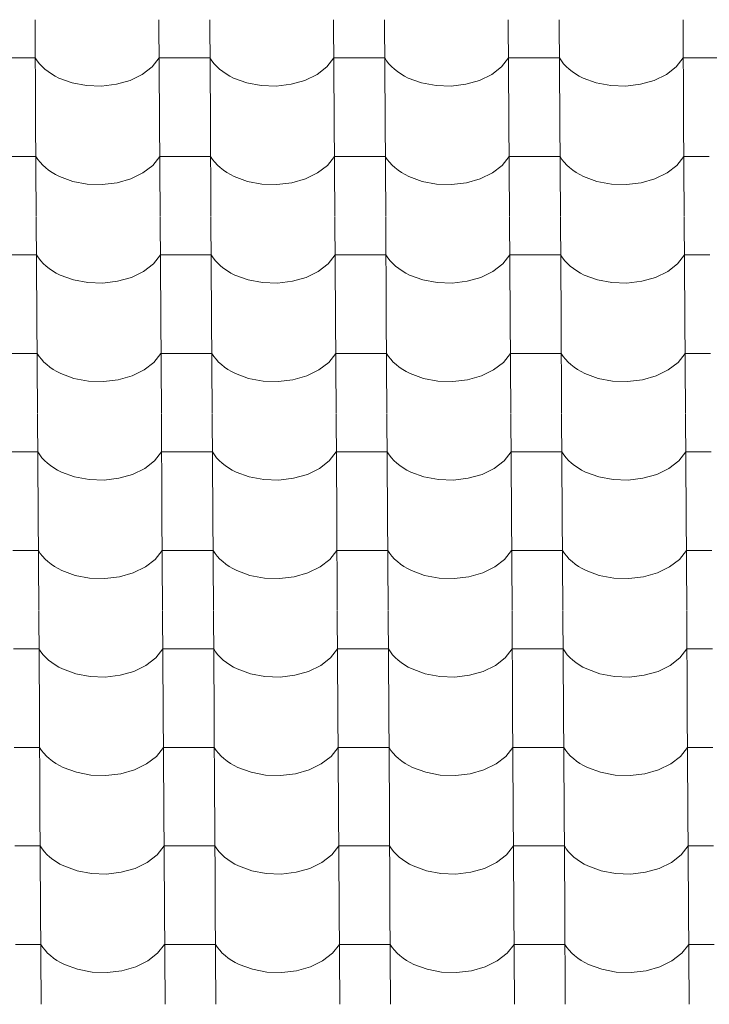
# Model space of a CAD drawing. Header units: millimetres. Extents: x -29001 to 109416, y -1251 to 13451.
# Tile 149 of 163: x -4459 to -3808, y 8102 to 9032. Entities that reach past the tile are written whole.
import ezdxf

# ---------------------------------------------------------------- set-up
doc = ezdxf.new("R2010")
doc.units = ezdxf.units.MM
doc.header["$MEASUREMENT"] = 0
doc.layers.add('POHLED JIŽNÍ_1_Konstrukce - nosné', color=7, linetype='Continuous')
doc.layers.add('POHLED JIŽNÍ_1_Nové_Výplně - Povrchové', color=7, linetype='Continuous')

# ---------------------------------------------------------------- blocks, each defined once
blk = doc.blocks.new('*X1', base_point=(-31394.74, -25864.88))
at = {"layer": 'POHLED JIŽNÍ_1_Nové_Výplně - Povrchové', "color": 21, "linetype": 'Continuous', "lineweight": 20, "true_color": 0xffaaaa}
for p, q in [((-4444.85, 9032.1), (-4444.28, 8939.43)), ((-4327.89, 9032.1), (-4327.31, 8939.43)), ((-4279.86, 9032.1), (-4279.28, 8939.43)), ((-4162.89, 9032.1), (-4162.31, 8939.43)), ((-4114.86, 9032.1), (-4114.28, 8939.43)), ((-3997.9, 9032.1), (-3997.32, 8939.43)), ((-3949.86, 9032.1), (-3949.28, 8939.43)), ((-3832.9, 9032.1), (-3832.32, 8939.43)), ((-4444.63, 8995.94), (-4468.65, 8995.94)), ((-4444.63, 8995.94), (-4442.79, 8993.15)), ((-4442.79, 8993.15), (-4440.65, 8990.45)), ((-4334.28, 8987.56), (-4327.67, 8995.94)), ((-4303.65, 8995.94), (-4327.67, 8995.94)), ((-4279.63, 8995.94), (-4303.65, 8995.94)), ((-4279.63, 8995.94), (-4277.79, 8993.15)), ((-4277.79, 8993.15), (-4275.65, 8990.45)), ((-4169.28, 8987.56), (-4162.67, 8995.94)), ((-4138.65, 8995.94), (-4162.67, 8995.94)), ((-4114.63, 8995.94), (-4138.65, 8995.94)), ((-4114.63, 8995.94), (-4112.79, 8993.15)), ((-4112.79, 8993.15), (-4110.65, 8990.45)), ((-4004.29, 8987.56), (-3997.67, 8995.94)), ((-3973.65, 8995.94), (-3997.67, 8995.94)), ((-3949.64, 8995.94), (-3973.65, 8995.94)), ((-3949.64, 8995.94), (-3947.79, 8993.15)), ((-3947.79, 8993.15), (-3945.66, 8990.45)), ((-3839.29, 8987.56), (-3832.67, 8995.94)), ((-3808.66, 8995.94), (-3832.67, 8995.94)), ((-3784.64, 8995.94), (-3808.66, 8995.94)), ((-4440.65, 8990.45), (-4438.23, 8987.87)), ((-4438.23, 8987.87), (-4435.53, 8985.4)), ((-4435.53, 8985.4), (-4432.57, 8983.08)), ((-4432.57, 8983.08), (-4429.38, 8980.9)), ((-4343.55, 8980.39), (-4334.28, 8987.56)), ((-4275.65, 8990.45), (-4273.23, 8987.87)), ((-4273.23, 8987.87), (-4270.53, 8985.4)), ((-4270.53, 8985.4), (-4267.58, 8983.08)), ((-4267.58, 8983.08), (-4264.38, 8980.9)), ((-4178.55, 8980.39), (-4169.28, 8987.56)), ((-4110.65, 8990.45), (-4108.23, 8987.87)), ((-4108.23, 8987.87), (-4105.53, 8985.4)), ((-4105.53, 8985.4), (-4102.58, 8983.08)), ((-4102.58, 8983.08), (-4099.38, 8980.9)), ((-4013.55, 8980.39), (-4004.29, 8987.56)), ((-3945.66, 8990.45), (-3943.23, 8987.87)), ((-3943.23, 8987.87), (-3940.54, 8985.4)), ((-3940.54, 8985.4), (-3937.58, 8983.08)), ((-3937.58, 8983.08), (-3934.38, 8980.9)), ((-3848.55, 8980.39), (-3839.29, 8987.56)), ((-4429.38, 8980.9), (-4425.95, 8978.88)), ((-4425.95, 8978.88), (-4422.32, 8977.03)), ((-4422.32, 8977.03), (-4409.85, 8972.46)), ((-4409.85, 8972.46), (-4396.17, 8969.87)), ((-4368.02, 8971.07), (-4354.99, 8974.8)), ((-4354.99, 8974.8), (-4343.55, 8980.39)), ((-4264.38, 8980.9), (-4260.95, 8978.88)), ((-4260.95, 8978.88), (-4257.32, 8977.03)), ((-4257.32, 8977.03), (-4244.85, 8972.46)), ((-4244.85, 8972.46), (-4231.17, 8969.87)), ((-4203.03, 8971.07), (-4189.99, 8974.8)), ((-4189.99, 8974.8), (-4178.55, 8980.39)), ((-4099.38, 8980.9), (-4095.96, 8978.88)), ((-4095.96, 8978.88), (-4092.32, 8977.03)), ((-4092.32, 8977.03), (-4079.85, 8972.46)), ((-4079.85, 8972.46), (-4066.18, 8969.87)), ((-4038.03, 8971.07), (-4024.99, 8974.8)), ((-4024.99, 8974.8), (-4013.55, 8980.39)), ((-3934.38, 8980.9), (-3930.96, 8978.88)), ((-3930.96, 8978.88), (-3927.33, 8977.03)), ((-3927.33, 8977.03), (-3914.85, 8972.46)), ((-3914.85, 8972.46), (-3901.18, 8969.87)), ((-3873.03, 8971.07), (-3860, 8974.8)), ((-3860, 8974.8), (-3848.55, 8980.39)), ((-4396.17, 8969.87), (-4381.99, 8969.4)), ((-4381.99, 8969.4), (-4368.02, 8971.07)), ((-4231.17, 8969.87), (-4216.99, 8969.4)), ((-4216.99, 8969.4), (-4203.03, 8971.07)), ((-4066.18, 8969.87), (-4051.99, 8969.4)), ((-4051.99, 8969.4), (-4038.03, 8971.07)), ((-3901.18, 8969.87), (-3887, 8969.4)), ((-3887, 8969.4), (-3873.03, 8971.07)), ((-4444.27, 8939.09), (-4443.69, 8846.42)), ((-4327.31, 8939.09), (-4326.73, 8846.42)), ((-4279.28, 8939.09), (-4278.7, 8846.42)), ((-4162.31, 8939.09), (-4161.73, 8846.42)), ((-4114.28, 8939.09), (-4113.7, 8846.42)), ((-3997.32, 8939.09), (-3996.74, 8846.42)), ((-3949.28, 8939.09), (-3948.7, 8846.42)), ((-3832.32, 8939.09), (-3831.74, 8846.42)), ((-4444.05, 8902.93), (-4468.06, 8902.93)), ((-4444.05, 8902.93), (-4442.21, 8900.14)), ((-4442.21, 8900.14), (-4440.07, 8897.45)), ((-4333.7, 8894.55), (-4327.08, 8902.93)), ((-4303.07, 8902.93), (-4327.08, 8902.93)), ((-4279.05, 8902.93), (-4303.07, 8902.93)), ((-4279.05, 8902.93), (-4277.21, 8900.14)), ((-4277.21, 8900.14), (-4275.07, 8897.45)), ((-4168.7, 8894.55), (-4162.09, 8902.93)), ((-4138.07, 8902.93), (-4162.09, 8902.93)), ((-4114.05, 8902.93), (-4138.07, 8902.93)), ((-4114.05, 8902.93), (-4112.21, 8900.14)), ((-4112.21, 8900.14), (-4110.07, 8897.45)), ((-4003.7, 8894.55), (-3997.09, 8902.93)), ((-3973.07, 8902.93), (-3997.09, 8902.93)), ((-3949.05, 8902.93), (-3973.07, 8902.93)), ((-3949.05, 8902.93), (-3947.21, 8900.14)), ((-3947.21, 8900.14), (-3945.08, 8897.45)), ((-3838.71, 8894.55), (-3832.09, 8902.93)), ((-3808.07, 8902.93), (-3832.09, 8902.93)), ((-4440.07, 8897.45), (-4437.64, 8894.86)), ((-4437.64, 8894.86), (-4434.95, 8892.39)), ((-4434.95, 8892.39), (-4431.99, 8890.07)), ((-4431.99, 8890.07), (-4428.79, 8887.89)), ((-4342.96, 8887.38), (-4333.7, 8894.55)), ((-4275.07, 8897.45), (-4272.65, 8894.86)), ((-4272.65, 8894.86), (-4269.95, 8892.39)), ((-4269.95, 8892.39), (-4266.99, 8890.07)), ((-4266.99, 8890.07), (-4263.8, 8887.89)), ((-4177.97, 8887.38), (-4168.7, 8894.55)), ((-4110.07, 8897.45), (-4107.65, 8894.86)), ((-4107.65, 8894.86), (-4104.95, 8892.39)), ((-4104.95, 8892.39), (-4102, 8890.07)), ((-4102, 8890.07), (-4098.8, 8887.89)), ((-4012.97, 8887.38), (-4003.7, 8894.55)), ((-3945.08, 8897.45), (-3942.65, 8894.86)), ((-3942.65, 8894.86), (-3939.96, 8892.39)), ((-3939.96, 8892.39), (-3937, 8890.07)), ((-3937, 8890.07), (-3933.8, 8887.89)), ((-3847.97, 8887.38), (-3838.71, 8894.55)), ((-4428.79, 8887.89), (-4425.37, 8885.87)), ((-4425.37, 8885.87), (-4421.74, 8884.02)), ((-4421.74, 8884.02), (-4409.26, 8879.45)), ((-4409.26, 8879.45), (-4395.59, 8876.86)), ((-4367.44, 8878.06), (-4354.41, 8881.79)), ((-4354.41, 8881.79), (-4342.96, 8887.38)), ((-4263.8, 8887.89), (-4260.37, 8885.87)), ((-4260.37, 8885.87), (-4256.74, 8884.02)), ((-4256.74, 8884.02), (-4244.27, 8879.45)), ((-4244.27, 8879.45), (-4230.59, 8876.86)), ((-4202.45, 8878.06), (-4189.41, 8881.79)), ((-4189.41, 8881.79), (-4177.97, 8887.38)), ((-4098.8, 8887.89), (-4095.37, 8885.87)), ((-4095.37, 8885.87), (-4091.74, 8884.02)), ((-4091.74, 8884.02), (-4079.27, 8879.45)), ((-4079.27, 8879.45), (-4065.59, 8876.86)), ((-4037.45, 8878.06), (-4024.41, 8881.79)), ((-4024.41, 8881.79), (-4012.97, 8887.38)), ((-3933.8, 8887.89), (-3930.38, 8885.87)), ((-3930.38, 8885.87), (-3926.74, 8884.02)), ((-3926.74, 8884.02), (-3914.27, 8879.45)), ((-3914.27, 8879.45), (-3900.6, 8876.86)), ((-3872.45, 8878.06), (-3859.41, 8881.79)), ((-3859.41, 8881.79), (-3847.97, 8887.38)), ((-4395.59, 8876.86), (-4381.41, 8876.39)), ((-4381.41, 8876.39), (-4367.44, 8878.06)), ((-4230.59, 8876.86), (-4216.41, 8876.39)), ((-4216.41, 8876.39), (-4202.45, 8878.06)), ((-4065.59, 8876.86), (-4051.41, 8876.39)), ((-4051.41, 8876.39), (-4037.45, 8878.06)), ((-3900.6, 8876.86), (-3886.41, 8876.39)), ((-3886.41, 8876.39), (-3872.45, 8878.06)), ((-4443.69, 8846.08), (-4443.11, 8753.41)), ((-4326.73, 8846.08), (-4326.15, 8753.41)), ((-4278.69, 8846.08), (-4278.11, 8753.41)), ((-4161.73, 8846.08), (-4161.15, 8753.41)), ((-4113.7, 8846.08), (-4113.12, 8753.41)), ((-3996.73, 8846.08), (-3996.15, 8753.41)), ((-3948.7, 8846.08), (-3948.12, 8753.41)), ((-3831.74, 8846.08), (-3831.16, 8753.41)), ((-4443.47, 8809.93), (-4467.48, 8809.93)), ((-4443.47, 8809.93), (-4441.62, 8807.13)), ((-4441.62, 8807.13), (-4439.49, 8804.44)), ((-4333.12, 8801.54), (-4326.5, 8809.93)), ((-4302.49, 8809.93), (-4326.5, 8809.93)), ((-4278.47, 8809.93), (-4302.49, 8809.93)), ((-4278.47, 8809.93), (-4276.63, 8807.13)), ((-4276.63, 8807.13), (-4274.49, 8804.44)), ((-4168.12, 8801.54), (-4161.51, 8809.93)), ((-4137.49, 8809.93), (-4161.51, 8809.93)), ((-4113.47, 8809.93), (-4137.49, 8809.93)), ((-4113.47, 8809.93), (-4111.63, 8807.13)), ((-4111.63, 8807.13), (-4109.49, 8804.44)), ((-4003.12, 8801.54), (-3996.51, 8809.93)), ((-3972.49, 8809.93), (-3996.51, 8809.93)), ((-3948.47, 8809.93), (-3972.49, 8809.93)), ((-3948.47, 8809.93), (-3946.63, 8807.13)), ((-3946.63, 8807.13), (-3944.49, 8804.44)), ((-3838.13, 8801.54), (-3831.51, 8809.93)), ((-3807.49, 8809.93), (-3831.51, 8809.93)), ((-4439.49, 8804.44), (-4437.06, 8801.85)), ((-4437.06, 8801.85), (-4434.37, 8799.39)), ((-4434.37, 8799.39), (-4431.41, 8797.06)), ((-4431.41, 8797.06), (-4428.21, 8794.88)), ((-4342.38, 8794.37), (-4333.12, 8801.54)), ((-4274.49, 8804.44), (-4272.06, 8801.85)), ((-4272.06, 8801.85), (-4269.37, 8799.39)), ((-4269.37, 8799.39), (-4266.41, 8797.06)), ((-4266.41, 8797.06), (-4263.21, 8794.88)), ((-4177.39, 8794.37), (-4168.12, 8801.54)), ((-4109.49, 8804.44), (-4107.07, 8801.85)), ((-4107.07, 8801.85), (-4104.37, 8799.39)), ((-4104.37, 8799.39), (-4101.42, 8797.06)), ((-4101.42, 8797.06), (-4098.22, 8794.88)), ((-4012.39, 8794.37), (-4003.12, 8801.54)), ((-3944.49, 8804.44), (-3942.07, 8801.85)), ((-3942.07, 8801.85), (-3939.37, 8799.39)), ((-3939.37, 8799.39), (-3936.42, 8797.06)), ((-3936.42, 8797.06), (-3933.22, 8794.88)), ((-3847.39, 8794.37), (-3838.13, 8801.54)), ((-4428.21, 8794.88), (-4424.79, 8792.86)), ((-4424.79, 8792.86), (-4421.15, 8791.01)), ((-4421.15, 8791.01), (-4408.68, 8786.44)), ((-4408.68, 8786.44), (-4395.01, 8783.85)), ((-4366.86, 8785.05), (-4353.83, 8788.78)), ((-4353.83, 8788.78), (-4342.38, 8794.37)), ((-4263.21, 8794.88), (-4259.79, 8792.86)), ((-4259.79, 8792.86), (-4256.16, 8791.01)), ((-4256.16, 8791.01), (-4243.69, 8786.44)), ((-4243.69, 8786.44), (-4230.01, 8783.85)), ((-4201.86, 8785.05), (-4188.83, 8788.78)), ((-4188.83, 8788.78), (-4177.39, 8794.37)), ((-4098.22, 8794.88), (-4094.79, 8792.86)), ((-4094.79, 8792.86), (-4091.16, 8791.01)), ((-4091.16, 8791.01), (-4078.69, 8786.44)), ((-4078.69, 8786.44), (-4065.01, 8783.85)), ((-4036.87, 8785.05), (-4023.83, 8788.78)), ((-4023.83, 8788.78), (-4012.39, 8794.37)), ((-3933.22, 8794.88), (-3929.8, 8792.86)), ((-3929.8, 8792.86), (-3926.16, 8791.01)), ((-3926.16, 8791.01), (-3913.69, 8786.44)), ((-3913.69, 8786.44), (-3900.01, 8783.85)), ((-3871.87, 8785.05), (-3858.83, 8788.78)), ((-3858.83, 8788.78), (-3847.39, 8794.37)), ((-4395.01, 8783.85), (-4380.83, 8783.38)), ((-4380.83, 8783.38), (-4366.86, 8785.05)), ((-4230.01, 8783.85), (-4215.83, 8783.38)), ((-4215.83, 8783.38), (-4201.86, 8785.05)), ((-4065.01, 8783.85), (-4050.83, 8783.38)), ((-4050.83, 8783.38), (-4036.87, 8785.05)), ((-3900.01, 8783.85), (-3885.83, 8783.38)), ((-3885.83, 8783.38), (-3871.87, 8785.05)), ((-4443.11, 8753.07), (-4442.53, 8660.4)), ((-4326.15, 8753.07), (-4325.57, 8660.4)), ((-4278.11, 8753.07), (-4277.53, 8660.4)), ((-4161.15, 8753.07), (-4160.57, 8660.4)), ((-4113.12, 8753.07), (-4112.54, 8660.4)), ((-3996.15, 8753.07), (-3995.57, 8660.4)), ((-3948.12, 8753.07), (-3947.54, 8660.4)), ((-3831.15, 8753.07), (-3830.58, 8660.4)), ((-4442.88, 8716.92), (-4466.9, 8716.92)), ((-4442.88, 8716.92), (-4441.04, 8714.12)), ((-4441.04, 8714.12), (-4438.9, 8711.43)), ((-4332.54, 8708.53), (-4325.92, 8716.92)), ((-4301.9, 8716.92), (-4325.92, 8716.92)), ((-4277.89, 8716.92), (-4301.9, 8716.92)), ((-4277.89, 8716.92), (-4276.05, 8714.12)), ((-4276.05, 8714.12), (-4273.91, 8711.43)), ((-4167.54, 8708.53), (-4160.92, 8716.92)), ((-4136.91, 8716.92), (-4160.92, 8716.92)), ((-4112.89, 8716.92), (-4136.91, 8716.92)), ((-4112.89, 8716.92), (-4111.05, 8714.12)), ((-4111.05, 8714.12), (-4108.91, 8711.43)), ((-4002.54, 8708.53), (-3995.93, 8716.92)), ((-3971.91, 8716.92), (-3995.93, 8716.92)), ((-3947.89, 8716.92), (-3971.91, 8716.92)), ((-3947.89, 8716.92), (-3946.05, 8714.12)), ((-3946.05, 8714.12), (-3943.91, 8711.43)), ((-3837.54, 8708.53), (-3830.93, 8716.92)), ((-3806.91, 8716.92), (-3830.93, 8716.92)), ((-4438.9, 8711.43), (-4436.48, 8708.84)), ((-4436.48, 8708.84), (-4433.78, 8706.38)), ((-4433.78, 8706.38), (-4430.83, 8704.05)), ((-4430.83, 8704.05), (-4427.63, 8701.87)), ((-4341.8, 8701.36), (-4332.54, 8708.53)), ((-4273.91, 8711.43), (-4271.48, 8708.84)), ((-4271.48, 8708.84), (-4268.79, 8706.38)), ((-4268.79, 8706.38), (-4265.83, 8704.05)), ((-4265.83, 8704.05), (-4262.63, 8701.87)), ((-4176.8, 8701.36), (-4167.54, 8708.53)), ((-4108.91, 8711.43), (-4106.49, 8708.84)), ((-4106.49, 8708.84), (-4103.79, 8706.38)), ((-4103.79, 8706.38), (-4100.83, 8704.05)), ((-4100.83, 8704.05), (-4097.64, 8701.87)), ((-4011.81, 8701.36), (-4002.54, 8708.53)), ((-3943.91, 8711.43), (-3941.49, 8708.84)), ((-3941.49, 8708.84), (-3938.79, 8706.38)), ((-3938.79, 8706.38), (-3935.84, 8704.05)), ((-3935.84, 8704.05), (-3932.64, 8701.87)), ((-3846.81, 8701.36), (-3837.54, 8708.53)), ((-4427.63, 8701.87), (-4424.21, 8699.85)), ((-4424.21, 8699.85), (-4420.57, 8698)), ((-4420.57, 8698), (-4408.1, 8693.43)), ((-4408.1, 8693.43), (-4394.43, 8690.84)), ((-4366.28, 8692.04), (-4353.24, 8695.77)), ((-4353.24, 8695.77), (-4341.8, 8701.36)), ((-4262.63, 8701.87), (-4259.21, 8699.85)), ((-4259.21, 8699.85), (-4255.58, 8698)), ((-4255.58, 8698), (-4243.1, 8693.43)), ((-4243.1, 8693.43), (-4229.43, 8690.84)), ((-4201.28, 8692.04), (-4188.25, 8695.77)), ((-4188.25, 8695.77), (-4176.8, 8701.36)), ((-4097.64, 8701.87), (-4094.21, 8699.85)), ((-4094.21, 8699.85), (-4090.58, 8698)), ((-4090.58, 8698), (-4078.11, 8693.43)), ((-4078.11, 8693.43), (-4064.43, 8690.84)), ((-4036.28, 8692.04), (-4023.25, 8695.77)), ((-4023.25, 8695.77), (-4011.81, 8701.36)), ((-3932.64, 8701.87), (-3929.21, 8699.85)), ((-3929.21, 8699.85), (-3925.58, 8698)), ((-3925.58, 8698), (-3913.11, 8693.43)), ((-3913.11, 8693.43), (-3899.43, 8690.84)), ((-3871.29, 8692.04), (-3858.25, 8695.77)), ((-3858.25, 8695.77), (-3846.81, 8701.36)), ((-4394.43, 8690.84), (-4380.24, 8690.37)), ((-4380.24, 8690.37), (-4366.28, 8692.04)), ((-4229.43, 8690.84), (-4215.25, 8690.37)), ((-4215.25, 8690.37), (-4201.28, 8692.04)), ((-4064.43, 8690.84), (-4050.25, 8690.37)), ((-4050.25, 8690.37), (-4036.28, 8692.04)), ((-3899.43, 8690.84), (-3885.25, 8690.37)), ((-3885.25, 8690.37), (-3871.29, 8692.04)), ((-4442.53, 8660.06), (-4441.95, 8567.39)), ((-4325.57, 8660.06), (-4324.99, 8567.39)), ((-4277.53, 8660.06), (-4276.95, 8567.39)), ((-4160.57, 8660.06), (-4159.99, 8567.39)), ((-4112.53, 8660.06), (-4111.95, 8567.39)), ((-3995.57, 8660.06), (-3994.99, 8567.39)), ((-3947.54, 8660.06), (-3946.96, 8567.39)), ((-3830.57, 8660.06), (-3829.99, 8567.39)), ((-4442.3, 8623.91), (-4466.32, 8623.91)), ((-4442.3, 8623.91), (-4440.46, 8621.11)), ((-4440.46, 8621.11), (-4438.32, 8618.42)), ((-4331.96, 8615.52), (-4325.34, 8623.91)), ((-4301.32, 8623.91), (-4325.34, 8623.91)), ((-4277.31, 8623.91), (-4301.32, 8623.91)), ((-4277.31, 8623.91), (-4275.46, 8621.11)), ((-4275.46, 8621.11), (-4273.33, 8618.42)), ((-4166.96, 8615.52), (-4160.34, 8623.91)), ((-4136.32, 8623.91), (-4160.34, 8623.91)), ((-4112.31, 8623.91), (-4136.32, 8623.91)), ((-4112.31, 8623.91), (-4110.47, 8621.11)), ((-4110.47, 8621.11), (-4108.33, 8618.42)), ((-4001.96, 8615.52), (-3995.34, 8623.91)), ((-3971.33, 8623.91), (-3995.34, 8623.91)), ((-3947.31, 8623.91), (-3971.33, 8623.91)), ((-3947.31, 8623.91), (-3945.47, 8621.11)), ((-3945.47, 8621.11), (-3943.33, 8618.42)), ((-3836.96, 8615.52), (-3830.35, 8623.91)), ((-3806.33, 8623.91), (-3830.35, 8623.91)), ((-4438.32, 8618.42), (-4435.9, 8615.83)), ((-4435.9, 8615.83), (-4433.2, 8613.37)), ((-4433.2, 8613.37), (-4430.25, 8611.04)), ((-4430.25, 8611.04), (-4427.05, 8608.86)), ((-4341.22, 8608.35), (-4331.96, 8615.52)), ((-4273.33, 8618.42), (-4270.9, 8615.83)), ((-4270.9, 8615.83), (-4268.21, 8613.37)), ((-4268.21, 8613.37), (-4265.25, 8611.04)), ((-4265.25, 8611.04), (-4262.05, 8608.86)), ((-4176.22, 8608.35), (-4166.96, 8615.52)), ((-4108.33, 8618.42), (-4105.9, 8615.83)), ((-4105.9, 8615.83), (-4103.21, 8613.37)), ((-4103.21, 8613.37), (-4100.25, 8611.04)), ((-4100.25, 8611.04), (-4097.05, 8608.86)), ((-4011.23, 8608.35), (-4001.96, 8615.52)), ((-3943.33, 8618.42), (-3940.91, 8615.83)), ((-3940.91, 8615.83), (-3938.21, 8613.37)), ((-3938.21, 8613.37), (-3935.26, 8611.04)), ((-3935.26, 8611.04), (-3932.06, 8608.86)), ((-3846.23, 8608.35), (-3836.96, 8615.52)), ((-4427.05, 8608.86), (-4423.62, 8606.84)), ((-4423.62, 8606.84), (-4419.99, 8604.99)), ((-4419.99, 8604.99), (-4407.52, 8600.42)), ((-4407.52, 8600.42), (-4393.84, 8597.84)), ((-4365.7, 8599.03), (-4352.66, 8602.76)), ((-4352.66, 8602.76), (-4341.22, 8608.35)), ((-4262.05, 8608.86), (-4258.63, 8606.84)), ((-4258.63, 8606.84), (-4254.99, 8604.99)), ((-4254.99, 8604.99), (-4242.52, 8600.42)), ((-4242.52, 8600.42), (-4228.85, 8597.84)), ((-4200.7, 8599.03), (-4187.66, 8602.76)), ((-4187.66, 8602.76), (-4176.22, 8608.35)), ((-4097.05, 8608.86), (-4093.63, 8606.84)), ((-4093.63, 8606.84), (-4090, 8604.99)), ((-4090, 8604.99), (-4077.52, 8600.42)), ((-4077.52, 8600.42), (-4063.85, 8597.84)), ((-4035.7, 8599.03), (-4022.67, 8602.76)), ((-4022.67, 8602.76), (-4011.23, 8608.35)), ((-3932.06, 8608.86), (-3928.63, 8606.84)), ((-3928.63, 8606.84), (-3925, 8604.99)), ((-3925, 8604.99), (-3912.53, 8600.42)), ((-3912.53, 8600.42), (-3898.85, 8597.84)), ((-3870.71, 8599.03), (-3857.67, 8602.76)), ((-3857.67, 8602.76), (-3846.23, 8608.35)), ((-4393.84, 8597.84), (-4379.66, 8597.36)), ((-4379.66, 8597.36), (-4365.7, 8599.03)), ((-4228.85, 8597.84), (-4214.67, 8597.36)), ((-4214.67, 8597.36), (-4200.7, 8599.03)), ((-4063.85, 8597.84), (-4049.67, 8597.36)), ((-4049.67, 8597.36), (-4035.7, 8599.03)), ((-3898.85, 8597.84), (-3884.67, 8597.36)), ((-3884.67, 8597.36), (-3870.71, 8599.03)), ((-4441.95, 8567.05), (-4441.37, 8474.38)), ((-4324.98, 8567.05), (-4324.4, 8474.38)), ((-4276.95, 8567.05), (-4276.37, 8474.38)), ((-4159.99, 8567.05), (-4159.41, 8474.38)), ((-4111.95, 8567.05), (-4111.37, 8474.38)), ((-3994.99, 8567.05), (-3994.41, 8474.38)), ((-3946.95, 8567.05), (-3946.38, 8474.38)), ((-3829.99, 8567.05), (-3829.41, 8474.38)), ((-4441.72, 8530.9), (-4465.74, 8530.9)), ((-4441.72, 8530.9), (-4439.88, 8528.11)), ((-4439.88, 8528.11), (-4437.74, 8525.41)), ((-4331.37, 8522.51), (-4324.76, 8530.9)), ((-4300.74, 8530.9), (-4324.76, 8530.9)), ((-4276.72, 8530.9), (-4300.74, 8530.9)), ((-4276.72, 8530.9), (-4274.88, 8528.11)), ((-4274.88, 8528.11), (-4272.74, 8525.41)), ((-4166.38, 8522.51), (-4159.76, 8530.9)), ((-4135.74, 8530.9), (-4159.76, 8530.9)), ((-4111.73, 8530.9), (-4135.74, 8530.9)), ((-4111.73, 8530.9), (-4109.88, 8528.11)), ((-4109.88, 8528.11), (-4107.75, 8525.41)), ((-4001.38, 8522.51), (-3994.76, 8530.9)), ((-3970.75, 8530.9), (-3994.76, 8530.9)), ((-3946.73, 8530.9), (-3970.75, 8530.9)), ((-3946.73, 8530.9), (-3944.89, 8528.11)), ((-3944.89, 8528.11), (-3942.75, 8525.41)), ((-3836.38, 8522.51), (-3829.77, 8530.9)), ((-3805.75, 8530.9), (-3829.77, 8530.9)), ((-4437.74, 8525.41), (-4435.32, 8522.82)), ((-4435.32, 8522.82), (-4432.62, 8520.36)), ((-4432.62, 8520.36), (-4429.67, 8518.03)), ((-4429.67, 8518.03), (-4426.47, 8515.85)), ((-4340.64, 8515.34), (-4331.37, 8522.51)), ((-4272.74, 8525.41), (-4270.32, 8522.82)), ((-4270.32, 8522.82), (-4267.62, 8520.36)), ((-4267.62, 8520.36), (-4264.67, 8518.03)), ((-4264.67, 8518.03), (-4261.47, 8515.85)), ((-4175.64, 8515.34), (-4166.38, 8522.51)), ((-4107.75, 8525.41), (-4105.32, 8522.82)), ((-4105.32, 8522.82), (-4102.63, 8520.36)), ((-4102.63, 8520.36), (-4099.67, 8518.03)), ((-4099.67, 8518.03), (-4096.47, 8515.85)), ((-4010.64, 8515.34), (-4001.38, 8522.51)), ((-3942.75, 8525.41), (-3940.33, 8522.82)), ((-3940.33, 8522.82), (-3937.63, 8520.36)), ((-3937.63, 8520.36), (-3934.67, 8518.03)), ((-3934.67, 8518.03), (-3931.48, 8515.85)), ((-3845.65, 8515.34), (-3836.38, 8522.51)), ((-4426.47, 8515.85), (-4423.04, 8513.83)), ((-4423.04, 8513.83), (-4419.41, 8511.99)), ((-4419.41, 8511.99), (-4406.94, 8507.41)), ((-4406.94, 8507.41), (-4393.26, 8504.83)), ((-4365.12, 8506.02), (-4352.08, 8509.75)), ((-4352.08, 8509.75), (-4340.64, 8515.34)), ((-4261.47, 8515.85), (-4258.05, 8513.83)), ((-4258.05, 8513.83), (-4254.41, 8511.99)), ((-4254.41, 8511.99), (-4241.94, 8507.41)), ((-4241.94, 8507.41), (-4228.27, 8504.83)), ((-4200.12, 8506.02), (-4187.08, 8509.75)), ((-4187.08, 8509.75), (-4175.64, 8515.34)), ((-4096.47, 8515.85), (-4093.05, 8513.83)), ((-4093.05, 8513.83), (-4089.42, 8511.99)), ((-4089.42, 8511.99), (-4076.94, 8507.41)), ((-4076.94, 8507.41), (-4063.27, 8504.83)), ((-4035.12, 8506.02), (-4022.09, 8509.75)), ((-4022.09, 8509.75), (-4010.64, 8515.34)), ((-3931.48, 8515.85), (-3928.05, 8513.83)), ((-3928.05, 8513.83), (-3924.42, 8511.99)), ((-3924.42, 8511.99), (-3911.95, 8507.41)), ((-3911.95, 8507.41), (-3898.27, 8504.83)), ((-3870.12, 8506.02), (-3857.09, 8509.75)), ((-3857.09, 8509.75), (-3845.65, 8515.34)), ((-4393.26, 8504.83), (-4379.08, 8504.36)), ((-4379.08, 8504.36), (-4365.12, 8506.02)), ((-4228.27, 8504.83), (-4214.08, 8504.36)), ((-4214.08, 8504.36), (-4200.12, 8506.02)), ((-4063.27, 8504.83), (-4049.09, 8504.36)), ((-4049.09, 8504.36), (-4035.12, 8506.02)), ((-3898.27, 8504.83), (-3884.09, 8504.36)), ((-3884.09, 8504.36), (-3870.12, 8506.02)), ((-4441.37, 8474.05), (-4440.79, 8381.37)), ((-4324.4, 8474.05), (-4323.82, 8381.37)), ((-4276.37, 8474.05), (-4275.79, 8381.37)), ((-4159.41, 8474.05), (-4158.83, 8381.37)), ((-4111.37, 8474.05), (-4110.79, 8381.37)), ((-3994.41, 8474.05), (-3993.83, 8381.37)), ((-3946.37, 8474.05), (-3945.79, 8381.37)), ((-3829.41, 8474.05), (-3828.83, 8381.37)), ((-4441.14, 8437.89), (-4465.16, 8437.89)), ((-4441.14, 8437.89), (-4439.3, 8435.1)), ((-4439.3, 8435.1), (-4437.16, 8432.4)), ((-4330.79, 8429.5), (-4324.18, 8437.89)), ((-4300.16, 8437.89), (-4324.18, 8437.89)), ((-4276.14, 8437.89), (-4300.16, 8437.89)), ((-4276.14, 8437.89), (-4274.3, 8435.1)), ((-4274.3, 8435.1), (-4272.16, 8432.4)), ((-4165.79, 8429.5), (-4159.18, 8437.89)), ((-4135.16, 8437.89), (-4159.18, 8437.89)), ((-4111.14, 8437.89), (-4135.16, 8437.89)), ((-4111.14, 8437.89), (-4109.3, 8435.1)), ((-4109.3, 8435.1), (-4107.16, 8432.4)), ((-4000.8, 8429.5), (-3994.18, 8437.89)), ((-3970.16, 8437.89), (-3994.18, 8437.89)), ((-3946.15, 8437.89), (-3970.16, 8437.89)), ((-3946.15, 8437.89), (-3944.31, 8435.1)), ((-3944.31, 8435.1), (-3942.17, 8432.4)), ((-3835.8, 8429.5), (-3829.18, 8437.89)), ((-3805.17, 8437.89), (-3829.18, 8437.89)), ((-4437.16, 8432.4), (-4434.74, 8429.81)), ((-4434.74, 8429.81), (-4432.04, 8427.35)), ((-4432.04, 8427.35), (-4429.08, 8425.02)), ((-4429.08, 8425.02), (-4425.89, 8422.84)), ((-4340.06, 8422.33), (-4330.79, 8429.5)), ((-4272.16, 8432.4), (-4269.74, 8429.81)), ((-4269.74, 8429.81), (-4267.04, 8427.35)), ((-4267.04, 8427.35), (-4264.09, 8425.02)), ((-4264.09, 8425.02), (-4260.89, 8422.84)), ((-4175.06, 8422.33), (-4165.79, 8429.5)), ((-4107.16, 8432.4), (-4104.74, 8429.81)), ((-4104.74, 8429.81), (-4102.04, 8427.35)), ((-4102.04, 8427.35), (-4099.09, 8425.02)), ((-4099.09, 8425.02), (-4095.89, 8422.84)), ((-4010.06, 8422.33), (-4000.8, 8429.5)), ((-3942.17, 8432.4), (-3939.74, 8429.81)), ((-3939.74, 8429.81), (-3937.05, 8427.35)), ((-3937.05, 8427.35), (-3934.09, 8425.02)), ((-3934.09, 8425.02), (-3930.89, 8422.84)), ((-3845.06, 8422.33), (-3835.8, 8429.5)), ((-4425.89, 8422.84), (-4422.46, 8420.82)), ((-4422.46, 8420.82), (-4418.83, 8418.98)), ((-4418.83, 8418.98), (-4406.36, 8414.4)), ((-4406.36, 8414.4), (-4392.68, 8411.82)), ((-4364.53, 8413.02), (-4351.5, 8416.74)), ((-4351.5, 8416.74), (-4340.06, 8422.33)), ((-4260.89, 8422.84), (-4257.46, 8420.82)), ((-4257.46, 8420.82), (-4253.83, 8418.98)), ((-4253.83, 8418.98), (-4241.36, 8414.4)), ((-4241.36, 8414.4), (-4227.68, 8411.82)), ((-4199.54, 8413.02), (-4186.5, 8416.74)), ((-4186.5, 8416.74), (-4175.06, 8422.33)), ((-4095.89, 8422.84), (-4092.47, 8420.82)), ((-4092.47, 8420.82), (-4088.83, 8418.98)), ((-4088.83, 8418.98), (-4076.36, 8414.4)), ((-4076.36, 8414.4), (-4062.69, 8411.82)), ((-4034.54, 8413.02), (-4021.5, 8416.74)), ((-4021.5, 8416.74), (-4010.06, 8422.33)), ((-3930.89, 8422.84), (-3927.47, 8420.82)), ((-3927.47, 8420.82), (-3923.84, 8418.98)), ((-3923.84, 8418.98), (-3911.36, 8414.4)), ((-3911.36, 8414.4), (-3897.69, 8411.82)), ((-3869.54, 8413.02), (-3856.51, 8416.74)), ((-3856.51, 8416.74), (-3845.06, 8422.33)), ((-4392.68, 8411.82), (-4378.5, 8411.35)), ((-4378.5, 8411.35), (-4364.53, 8413.02)), ((-4227.68, 8411.82), (-4213.5, 8411.35)), ((-4213.5, 8411.35), (-4199.54, 8413.02)), ((-4062.69, 8411.82), (-4048.5, 8411.35)), ((-4048.5, 8411.35), (-4034.54, 8413.02)), ((-3897.69, 8411.82), (-3883.51, 8411.35)), ((-3883.51, 8411.35), (-3869.54, 8413.02)), ((-4440.78, 8381.04), (-4440.2, 8288.36)), ((-4323.82, 8381.04), (-4323.24, 8288.36)), ((-4275.79, 8381.04), (-4275.21, 8288.36)), ((-4158.82, 8381.04), (-4158.24, 8288.36)), ((-4110.79, 8381.04), (-4110.21, 8288.36)), ((-3993.83, 8381.04), (-3993.25, 8288.36)), ((-3945.79, 8381.04), (-3945.21, 8288.36)), ((-3828.83, 8381.04), (-3828.25, 8288.36)), ((-4440.56, 8344.88), (-4464.58, 8344.88)), ((-4440.56, 8344.88), (-4438.72, 8342.09)), ((-4438.72, 8342.09), (-4436.58, 8339.39)), ((-4330.21, 8336.49), (-4323.59, 8344.88)), ((-4299.58, 8344.88), (-4323.59, 8344.88)), ((-4275.56, 8344.88), (-4299.58, 8344.88)), ((-4275.56, 8344.88), (-4273.72, 8342.09)), ((-4273.72, 8342.09), (-4271.58, 8339.39)), ((-4165.21, 8336.49), (-4158.6, 8344.88)), ((-4134.58, 8344.88), (-4158.6, 8344.88)), ((-4110.56, 8344.88), (-4134.58, 8344.88)), ((-4110.56, 8344.88), (-4108.72, 8342.09)), ((-4108.72, 8342.09), (-4106.58, 8339.39)), ((-4000.22, 8336.49), (-3993.6, 8344.88)), ((-3969.58, 8344.88), (-3993.6, 8344.88)), ((-3945.57, 8344.88), (-3969.58, 8344.88)), ((-3945.57, 8344.88), (-3943.72, 8342.09)), ((-3943.72, 8342.09), (-3941.59, 8339.39)), ((-3835.22, 8336.49), (-3828.6, 8344.88)), ((-3804.59, 8344.88), (-3828.6, 8344.88)), ((-4436.58, 8339.39), (-4434.15, 8336.8)), ((-4434.15, 8336.8), (-4431.46, 8334.34)), ((-4431.46, 8334.34), (-4428.5, 8332.01)), ((-4428.5, 8332.01), (-4425.3, 8329.83)), ((-4339.48, 8329.32), (-4330.21, 8336.49)), ((-4271.58, 8339.39), (-4269.16, 8336.8)), ((-4269.16, 8336.8), (-4266.46, 8334.34)), ((-4266.46, 8334.34), (-4263.51, 8332.01)), ((-4263.51, 8332.01), (-4260.31, 8329.83)), ((-4174.48, 8329.32), (-4165.21, 8336.49)), ((-4106.58, 8339.39), (-4104.16, 8336.8)), ((-4104.16, 8336.8), (-4101.46, 8334.34)), ((-4101.46, 8334.34), (-4098.51, 8332.01)), ((-4098.51, 8332.01), (-4095.31, 8329.83)), ((-4009.48, 8329.32), (-4000.22, 8336.49)), ((-3941.59, 8339.39), (-3939.16, 8336.8)), ((-3939.16, 8336.8), (-3936.47, 8334.34)), ((-3936.47, 8334.34), (-3933.51, 8332.01)), ((-3933.51, 8332.01), (-3930.31, 8329.83)), ((-3844.48, 8329.32), (-3835.22, 8336.49)), ((-4425.3, 8329.83), (-4421.88, 8327.82)), ((-4421.88, 8327.82), (-4418.25, 8325.97)), ((-4418.25, 8325.97), (-4405.77, 8321.4)), ((-4405.77, 8321.4), (-4392.1, 8318.81)), ((-4363.95, 8320.01), (-4350.92, 8323.73)), ((-4350.92, 8323.73), (-4339.48, 8329.32)), ((-4260.31, 8329.83), (-4256.88, 8327.82)), ((-4256.88, 8327.82), (-4253.25, 8325.97)), ((-4253.25, 8325.97), (-4240.78, 8321.4)), ((-4240.78, 8321.4), (-4227.1, 8318.81)), ((-4198.96, 8320.01), (-4185.92, 8323.73)), ((-4185.92, 8323.73), (-4174.48, 8329.32)), ((-4095.31, 8329.83), (-4091.89, 8327.82)), ((-4091.89, 8327.82), (-4088.25, 8325.97)), ((-4088.25, 8325.97), (-4075.78, 8321.4)), ((-4075.78, 8321.4), (-4062.1, 8318.81)), ((-4033.96, 8320.01), (-4020.92, 8323.73)), ((-4020.92, 8323.73), (-4009.48, 8329.32)), ((-3930.31, 8329.83), (-3926.89, 8327.82)), ((-3926.89, 8327.82), (-3923.25, 8325.97)), ((-3923.25, 8325.97), (-3910.78, 8321.4)), ((-3910.78, 8321.4), (-3897.11, 8318.81)), ((-3868.96, 8320.01), (-3855.93, 8323.73)), ((-3855.93, 8323.73), (-3844.48, 8329.32)), ((-4392.1, 8318.81), (-4377.92, 8318.34)), ((-4377.92, 8318.34), (-4363.95, 8320.01)), ((-4227.1, 8318.81), (-4212.92, 8318.34)), ((-4212.92, 8318.34), (-4198.96, 8320.01)), ((-4062.1, 8318.81), (-4047.92, 8318.34)), ((-4047.92, 8318.34), (-4033.96, 8320.01)), ((-3897.11, 8318.81), (-3882.93, 8318.34)), ((-3882.93, 8318.34), (-3868.96, 8320.01)), ((-4440.2, 8288.03), (-4439.62, 8195.35)), ((-4323.24, 8288.03), (-4322.66, 8195.35)), ((-4275.2, 8288.03), (-4274.63, 8195.35)), ((-4158.24, 8288.03), (-4157.66, 8195.35)), ((-4110.21, 8288.03), (-4109.63, 8195.35)), ((-3993.24, 8288.03), (-3992.67, 8195.35)), ((-3945.21, 8288.03), (-3944.63, 8195.35)), ((-3828.25, 8288.03), (-3827.67, 8195.35)), ((-4439.98, 8251.87), (-4463.99, 8251.87)), ((-4439.98, 8251.87), (-4438.13, 8249.08)), ((-4438.13, 8249.08), (-4436, 8246.38)), ((-4329.63, 8243.48), (-4323.01, 8251.87)), ((-4299, 8251.87), (-4323.01, 8251.87)), ((-4274.98, 8251.87), (-4299, 8251.87)), ((-4274.98, 8251.87), (-4273.14, 8249.08)), ((-4273.14, 8249.08), (-4271, 8246.38)), ((-4164.63, 8243.48), (-4158.02, 8251.87)), ((-4134, 8251.87), (-4158.02, 8251.87)), ((-4109.98, 8251.87), (-4134, 8251.87)), ((-4109.98, 8251.87), (-4108.14, 8249.08)), ((-4108.14, 8249.08), (-4106, 8246.38)), ((-3999.63, 8243.48), (-3993.02, 8251.87)), ((-3969, 8251.87), (-3993.02, 8251.87)), ((-3944.98, 8251.87), (-3969, 8251.87)), ((-3944.98, 8251.87), (-3943.14, 8249.08)), ((-3943.14, 8249.08), (-3941, 8246.38)), ((-3834.64, 8243.48), (-3828.02, 8251.87)), ((-3804, 8251.87), (-3828.02, 8251.87)), ((-4436, 8246.38), (-4433.57, 8243.79)), ((-4433.57, 8243.79), (-4430.88, 8241.33)), ((-4430.88, 8241.33), (-4427.92, 8239)), ((-4427.92, 8239), (-4424.72, 8236.82)), ((-4338.89, 8236.31), (-4329.63, 8243.48)), ((-4271, 8246.38), (-4268.58, 8243.79)), ((-4268.58, 8243.79), (-4265.88, 8241.33)), ((-4265.88, 8241.33), (-4262.92, 8239)), ((-4262.92, 8239), (-4259.73, 8236.82)), ((-4173.9, 8236.31), (-4164.63, 8243.48)), ((-4106, 8246.38), (-4103.58, 8243.79)), ((-4103.58, 8243.79), (-4100.88, 8241.33)), ((-4100.88, 8241.33), (-4097.93, 8239)), ((-4097.93, 8239), (-4094.73, 8236.82)), ((-4008.9, 8236.31), (-3999.63, 8243.48)), ((-3941, 8246.38), (-3938.58, 8243.79)), ((-3938.58, 8243.79), (-3935.88, 8241.33)), ((-3935.88, 8241.33), (-3932.93, 8239)), ((-3932.93, 8239), (-3929.73, 8236.82)), ((-3843.9, 8236.31), (-3834.64, 8243.48)), ((-4424.72, 8236.82), (-4421.3, 8234.81)), ((-4421.3, 8234.81), (-4417.67, 8232.96)), ((-4417.67, 8232.96), (-4405.19, 8228.39)), ((-4405.19, 8228.39), (-4391.52, 8225.8)), ((-4363.37, 8227), (-4350.34, 8230.72)), ((-4350.34, 8230.72), (-4338.89, 8236.31)), ((-4259.73, 8236.82), (-4256.3, 8234.81)), ((-4256.3, 8234.81), (-4252.67, 8232.96)), ((-4252.67, 8232.96), (-4240.2, 8228.39)), ((-4240.2, 8228.39), (-4226.52, 8225.8)), ((-4198.37, 8227), (-4185.34, 8230.72)), ((-4185.34, 8230.72), (-4173.9, 8236.31)), ((-4094.73, 8236.82), (-4091.3, 8234.81)), ((-4091.3, 8234.81), (-4087.67, 8232.96)), ((-4087.67, 8232.96), (-4075.2, 8228.39)), ((-4075.2, 8228.39), (-4061.52, 8225.8)), ((-4033.38, 8227), (-4020.34, 8230.72)), ((-4020.34, 8230.72), (-4008.9, 8236.31)), ((-3929.73, 8236.82), (-3926.31, 8234.81)), ((-3926.31, 8234.81), (-3922.67, 8232.96)), ((-3922.67, 8232.96), (-3910.2, 8228.39)), ((-3910.2, 8228.39), (-3896.53, 8225.8)), ((-3868.38, 8227), (-3855.34, 8230.72)), ((-3855.34, 8230.72), (-3843.9, 8236.31)), ((-4391.52, 8225.8), (-4377.34, 8225.33)), ((-4377.34, 8225.33), (-4363.37, 8227)), ((-4226.52, 8225.8), (-4212.34, 8225.33)), ((-4212.34, 8225.33), (-4198.37, 8227)), ((-4061.52, 8225.8), (-4047.34, 8225.33)), ((-4047.34, 8225.33), (-4033.38, 8227)), ((-3896.53, 8225.8), (-3882.34, 8225.33)), ((-3882.34, 8225.33), (-3868.38, 8227)), ((-4439.62, 8195.02), (-4439.04, 8102.34)), ((-4322.66, 8195.02), (-4322.08, 8102.34)), ((-4274.62, 8195.02), (-4274.04, 8102.34)), ((-4157.66, 8195.02), (-4157.08, 8102.34)), ((-4109.63, 8195.02), (-4109.05, 8102.34)), ((-3992.66, 8195.02), (-3992.08, 8102.34)), ((-3944.63, 8195.02), (-3944.05, 8102.34)), ((-3827.67, 8195.02), (-3827.09, 8102.34)), ((-4439.39, 8158.86), (-4463.41, 8158.86)), ((-4439.39, 8158.86), (-4437.55, 8156.07)), ((-4437.55, 8156.07), (-4435.42, 8153.37)), ((-4329.05, 8150.48), (-4322.43, 8158.86)), ((-4298.41, 8158.86), (-4322.43, 8158.86)), ((-4274.4, 8158.86), (-4298.41, 8158.86)), ((-4274.4, 8158.86), (-4272.56, 8156.07)), ((-4272.56, 8156.07), (-4270.42, 8153.37)), ((-4164.05, 8150.48), (-4157.43, 8158.86)), ((-4133.42, 8158.86), (-4157.43, 8158.86)), ((-4109.4, 8158.86), (-4133.42, 8158.86)), ((-4109.4, 8158.86), (-4107.56, 8156.07)), ((-4107.56, 8156.07), (-4105.42, 8153.37)), ((-3999.05, 8150.48), (-3992.44, 8158.86)), ((-3968.42, 8158.86), (-3992.44, 8158.86)), ((-3944.4, 8158.86), (-3968.42, 8158.86)), ((-3944.4, 8158.86), (-3942.56, 8156.07)), ((-3942.56, 8156.07), (-3940.42, 8153.37)), ((-3834.06, 8150.48), (-3827.44, 8158.86)), ((-3803.42, 8158.86), (-3827.44, 8158.86)), ((-4435.42, 8153.37), (-4432.99, 8150.79)), ((-4432.99, 8150.79), (-4430.29, 8148.32)), ((-4430.29, 8148.32), (-4427.34, 8145.99)), ((-4427.34, 8145.99), (-4424.14, 8143.82)), ((-4338.31, 8143.3), (-4329.05, 8150.48)), ((-4270.42, 8153.37), (-4267.99, 8150.79)), ((-4267.99, 8150.79), (-4265.3, 8148.32)), ((-4265.3, 8148.32), (-4262.34, 8145.99)), ((-4262.34, 8145.99), (-4259.14, 8143.82)), ((-4173.32, 8143.3), (-4164.05, 8150.48)), ((-4105.42, 8153.37), (-4103, 8150.79)), ((-4103, 8150.79), (-4100.3, 8148.32)), ((-4100.3, 8148.32), (-4097.34, 8145.99)), ((-4097.34, 8145.99), (-4094.15, 8143.82)), ((-4008.32, 8143.3), (-3999.05, 8150.48)), ((-3940.42, 8153.37), (-3938, 8150.79)), ((-3938, 8150.79), (-3935.3, 8148.32)), ((-3935.3, 8148.32), (-3932.35, 8145.99)), ((-3932.35, 8145.99), (-3929.15, 8143.82)), ((-3843.32, 8143.3), (-3834.06, 8150.48)), ((-4424.14, 8143.82), (-4420.72, 8141.8)), ((-4420.72, 8141.8), (-4417.08, 8139.95)), ((-4417.08, 8139.95), (-4404.61, 8135.38)), ((-4404.61, 8135.38), (-4390.94, 8132.79)), ((-4362.79, 8133.99), (-4349.75, 8137.71)), ((-4349.75, 8137.71), (-4338.31, 8143.3)), ((-4259.14, 8143.82), (-4255.72, 8141.8)), ((-4255.72, 8141.8), (-4252.09, 8139.95)), ((-4252.09, 8139.95), (-4239.61, 8135.38)), ((-4239.61, 8135.38), (-4225.94, 8132.79)), ((-4197.79, 8133.99), (-4184.76, 8137.71)), ((-4184.76, 8137.71), (-4173.32, 8143.3)), ((-4094.15, 8143.82), (-4090.72, 8141.8)), ((-4090.72, 8141.8), (-4087.09, 8139.95)), ((-4087.09, 8139.95), (-4074.62, 8135.38)), ((-4074.62, 8135.38), (-4060.94, 8132.79)), ((-4032.8, 8133.99), (-4019.76, 8137.71)), ((-4019.76, 8137.71), (-4008.32, 8143.3)), ((-3929.15, 8143.82), (-3925.72, 8141.8)), ((-3925.72, 8141.8), (-3922.09, 8139.95)), ((-3922.09, 8139.95), (-3909.62, 8135.38)), ((-3909.62, 8135.38), (-3895.94, 8132.79)), ((-3867.8, 8133.99), (-3854.76, 8137.71)), ((-3854.76, 8137.71), (-3843.32, 8143.3)), ((-4390.94, 8132.79), (-4376.75, 8132.32)), ((-4376.75, 8132.32), (-4362.79, 8133.99)), ((-4225.94, 8132.79), (-4211.76, 8132.32)), ((-4211.76, 8132.32), (-4197.79, 8133.99)), ((-4060.94, 8132.79), (-4046.76, 8132.32)), ((-4046.76, 8132.32), (-4032.8, 8133.99)), ((-3895.94, 8132.79), (-3881.76, 8132.32)), ((-3881.76, 8132.32), (-3867.8, 8133.99))]:
    blk.add_line(p, q, dxfattribs=at)

msp = doc.modelspace()

# ---------------------------------------------------------------- block references
at = {"layer": 'POHLED JIŽNÍ_1_Konstrukce - nosné', "color": 9, "linetype": 'Continuous', "lineweight": 13}
msp.add_blockref('*X1', (-31394.74, -25864.88), dxfattribs=at)

doc.saveas('drawing.dxf')
